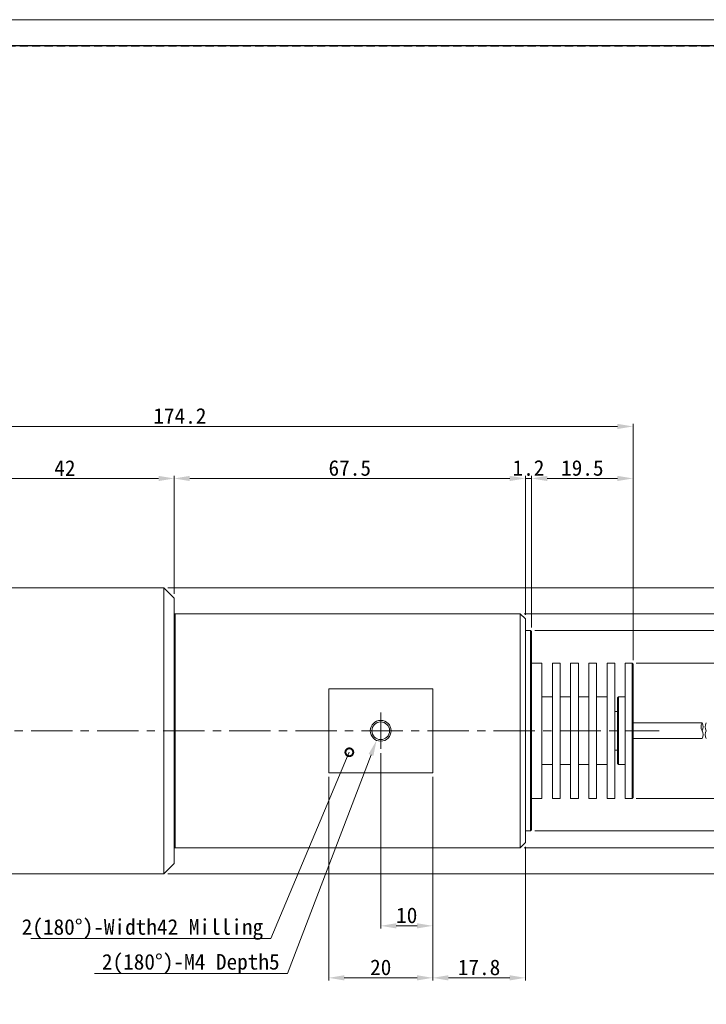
# Model space of a CAD drawing. Header units: millimetres. Extents: x -201 to 202, y 143 to 428.
# Tile 3 of 8: x -63 to 69, y 238 to 428. Entities that reach past the tile are written whole.
import ezdxf
from ezdxf import colors
from ezdxf.entities.mleader import LeaderData, LeaderLine
from ezdxf.math import Vec2, Vec3

# ---------------------------------------------------------------- set-up
doc = ezdxf.new("R2010")
doc.units = ezdxf.units.MM
doc.header["$LTSCALE"] = 0.25
doc.linetypes.add('CENTER', pattern=[50.8, 31.75, -6.35, 6.35, -6.35])
doc.linetypes.add('HIDDEN', pattern=[9.525, 6.35, -3.175])
doc.layers.get('0').update_dxf_attribs({"lineweight": 30})
for name, color, linetype, lineweight in [('12-中線', 7, 'Continuous', 20), ('CENTER', 1, 'CENTER', 9), ('DIMENSION', 6, 'Continuous', 15), ('固定枠', 21, 'Continuous', 13)]:
    doc.layers.add(name, color=color, linetype=linetype, lineweight=lineweight)
doc.layers.add('EMPTY LINE', color=252, linetype='Continuous', lineweight=0, plot=False)
doc.layers.add('FORM', color=7, linetype='Continuous')
doc.styles.add('(TNK)aSS', font='txt', dxfattribs={"width": 0.75, "oblique": 15, "height": 3.5})
doc.styles.add('VS Standard', font='msgothic.ttc', dxfattribs={"height": 3})
doc.dimstyles.new('TMIZO', dxfattribs={"dimscale": 0, "dimtxt": 3.5, "dimasz": 3, "dimexe": 0.5, "dimexo": 0.8, "dimgap": 0.5, "dimtad": 3, "dimtoh": 1, "dimdec": 1, "dimrnd": 0.005, "dimdsep": 46, "dimtxsty": '(TNK)aSS', "dimcen": 0, "dimclrd": 5, "dimclre": 5, "dimclrt": 5, "dimaunit": 1, "dimadec": 0, "dimazin": 2, "dimtfac": 1, "dimtdec": 1, "dimtmove": 0, "dimatfit": 3, "dimfxl": 1, "dimtzin": 0, "dimlwd": -1, "dimlwe": -1, "dimarcsym": 0})

# ---------------------------------------------------------------- blocks, each defined once
blk = doc.blocks.new('*D142')
at = {"layer": 'Defpoints', "color": 0}
for p in [(35.04, 310.31), (35.04, 271.81), (125.07, 271.81)]:
    blk.add_point(p, dxfattribs=at)
at = {"layer": 'DIMENSION', "color": 0}
for p, q in [((35.84, 310.31), (125.57, 310.31)), ((125.07, 307.31), (125.07, 274.81)), ((35.84, 271.81), (125.57, 271.81))]:
    blk.add_line(p, q, dxfattribs=at)
for points in [[(125.57, 307.31), (124.57, 307.31), (125.07, 310.31)], [(124.57, 274.81), (125.57, 274.81), (125.07, 271.81)]]:
    blk.add_solid(points, dxfattribs=at)
at = {"layer": 'DIMENSION', "color": 0, "insert": (122.82, 291.06), "char_height": 3, "attachment_point": 5, "rotation": 90, "style": 'VS Standard'}
blk.add_mtext('φ38.5', dxfattribs=at)
blk = doc.blocks.new('*D143')
at = {"layer": 'Defpoints', "color": 0}
for p in [(54.54, 304.06), (54.54, 278.06), (115.07, 278.06)]:
    blk.add_point(p, dxfattribs=at)
at = {"layer": 'DIMENSION', "color": 0}
for p, q in [((55.34, 304.06), (115.57, 304.06)), ((115.07, 301.06), (115.07, 281.06)), ((55.34, 278.06), (115.57, 278.06))]:
    blk.add_line(p, q, dxfattribs=at)
for points in [[(115.57, 301.06), (114.57, 301.06), (115.07, 304.06)], [(114.57, 281.06), (115.57, 281.06), (115.07, 278.06)]]:
    blk.add_solid(points, dxfattribs=at)
at = {"layer": 'DIMENSION', "color": 0, "insert": (112.82, 291.06), "char_height": 3, "attachment_point": 5, "rotation": 90, "style": 'VS Standard'}
blk.add_mtext('φ26', dxfattribs=at)
blk = doc.blocks.new('*D144')
at = {"layer": 'Defpoints', "color": 0}
for p in [(34.04, 339.56), (-33.46, 316.56), (34.04, 312.56)]:
    blk.add_point(p, dxfattribs=at)
at = {"layer": 'DIMENSION', "color": 0}
for p, q in [((-33.46, 317.36), (-33.46, 340.06)), ((-30.46, 339.56), (31.04, 339.56)), ((34.04, 313.36), (34.04, 340.06))]:
    blk.add_line(p, q, dxfattribs=at)
for points in [[(-30.46, 340.06), (-30.46, 339.06), (-33.46, 339.56)], [(31.04, 339.06), (31.04, 340.06), (34.04, 339.56)]]:
    blk.add_solid(points, dxfattribs=at)
at = {"layer": 'DIMENSION', "color": 0, "insert": (0.29, 341.56), "char_height": 3, "attachment_point": 5, "style": 'VS Standard'}
blk.add_mtext('67.5', dxfattribs=at)
blk = doc.blocks.new('*D145')
at = {"layer": 'Defpoints', "color": 0}
for p in [(35.24, 339.56), (34.04, 312.56), (35.24, 310.11)]:
    blk.add_point(p, dxfattribs=at)
at = {"layer": 'DIMENSION', "color": 0}
for p, q in [((31.04, 339.56), (28.04, 339.56)), ((34.04, 313.36), (34.04, 340.06)), ((34.04, 339.56), (35.24, 339.56)), ((35.24, 310.91), (35.24, 340.06)), ((38.24, 339.56), (41.24, 339.56))]:
    blk.add_line(p, q, dxfattribs=at)
for points in [[(31.04, 339.06), (31.04, 340.06), (34.04, 339.56)], [(38.24, 340.06), (38.24, 339.06), (35.24, 339.56)]]:
    blk.add_solid(points, dxfattribs=at)
at = {"layer": 'DIMENSION', "color": 0, "insert": (34.64, 341.56), "char_height": 3, "attachment_point": 5, "style": 'VS Standard'}
blk.add_mtext('1.2', dxfattribs=at)
blk = doc.blocks.new('*D146')
at = {"layer": 'Defpoints', "color": 0}
for p in [(54.74, 339.56), (35.24, 310.11), (54.74, 303.86)]:
    blk.add_point(p, dxfattribs=at)
at = {"layer": 'DIMENSION', "color": 0}
for p, q in [((35.24, 310.91), (35.24, 340.06)), ((38.24, 339.56), (51.74, 339.56)), ((54.74, 304.66), (54.74, 340.06))]:
    blk.add_line(p, q, dxfattribs=at)
for points in [[(38.24, 340.06), (38.24, 339.06), (35.24, 339.56)], [(51.74, 339.06), (51.74, 340.06), (54.74, 339.56)]]:
    blk.add_solid(points, dxfattribs=at)
at = {"layer": 'DIMENSION', "color": 0, "insert": (44.99, 341.56), "char_height": 3, "attachment_point": 5, "style": 'VS Standard'}
blk.add_mtext('19.5', dxfattribs=at)
blk = doc.blocks.new('*D147')
at = {"layer": 'Defpoints', "color": 0}
for p in [(54.74, 349.56), (-119.46, 324.06), (54.74, 303.86)]:
    blk.add_point(p, dxfattribs=at)
at = {"layer": 'DIMENSION', "color": 0}
for p, q in [((-119.46, 324.86), (-119.46, 350.06)), ((-116.46, 349.56), (51.74, 349.56)), ((54.74, 304.66), (54.74, 350.06))]:
    blk.add_line(p, q, dxfattribs=at)
for points in [[(-116.46, 350.06), (-116.46, 349.06), (-119.46, 349.56)], [(51.74, 349.06), (51.74, 350.06), (54.74, 349.56)]]:
    blk.add_solid(points, dxfattribs=at)
at = {"layer": 'DIMENSION', "color": 0, "insert": (-32.36, 351.56), "char_height": 3, "attachment_point": 5, "style": 'VS Standard'}
blk.add_mtext('174.2', dxfattribs=at)
blk = doc.blocks.new('*D148')
at = {"layer": 'Defpoints', "color": 0}
for p in [(16.24, 282.98), (34.04, 269.56), (34.04, 243.56)]:
    blk.add_point(p, dxfattribs=at)
at = {"layer": 'DIMENSION', "color": 0}
for p, q in [((16.24, 282.18), (16.24, 243.06)), ((34.04, 268.76), (34.04, 243.06)), ((19.24, 243.56), (31.04, 243.56))]:
    blk.add_line(p, q, dxfattribs=at)
for points in [[(19.24, 244.06), (19.24, 243.06), (16.24, 243.56)], [(31.04, 243.06), (31.04, 244.06), (34.04, 243.56)]]:
    blk.add_solid(points, dxfattribs=at)
at = {"layer": 'DIMENSION', "color": 0, "insert": (25.14, 245.56), "char_height": 3, "attachment_point": 5, "style": 'VS Standard'}
blk.add_mtext('17.8', dxfattribs=at)
blk = doc.blocks.new('*D149')
at = {"layer": 'Defpoints', "color": 0}
for p in [(-3.76, 282.98), (16.24, 282.98), (16.24, 243.56)]:
    blk.add_point(p, dxfattribs=at)
at = {"layer": 'DIMENSION', "color": 0}
for p, q in [((-3.76, 282.18), (-3.76, 243.06)), ((16.24, 282.18), (16.24, 243.06)), ((-0.76, 243.56), (13.24, 243.56))]:
    blk.add_line(p, q, dxfattribs=at)
for points in [[(-0.76, 244.06), (-0.76, 243.06), (-3.76, 243.56)], [(13.24, 243.06), (13.24, 244.06), (16.24, 243.56)]]:
    blk.add_solid(points, dxfattribs=at)
at = {"layer": 'DIMENSION', "color": 0, "insert": (6.24, 245.56), "char_height": 3, "attachment_point": 5, "style": 'VS Standard'}
blk.add_mtext('20', dxfattribs=at)
blk = doc.blocks.new('*D150')
at = {"layer": 'Defpoints', "color": 0}
for p in [(6.24, 287.56), (16.24, 282.98), (16.24, 253.56)]:
    blk.add_point(p, dxfattribs=at)
at = {"layer": 'DIMENSION', "color": 0}
for p, q in [((6.24, 286.76), (6.24, 253.06)), ((16.24, 282.18), (16.24, 253.06)), ((9.24, 253.56), (13.24, 253.56))]:
    blk.add_line(p, q, dxfattribs=at)
for points in [[(9.24, 254.06), (9.24, 253.06), (6.24, 253.56)], [(13.24, 253.06), (13.24, 254.06), (16.24, 253.56)]]:
    blk.add_solid(points, dxfattribs=at)
at = {"layer": 'DIMENSION', "color": 0, "insert": (11.24, 255.56), "char_height": 3, "attachment_point": 5, "style": 'VS Standard'}
blk.add_mtext('10', dxfattribs=at)
blk = doc.blocks.new('_DotSmall')
at = {"color": 0, "linetype": 'ByBlock', "const_width": 0.5}
blk.add_lwpolyline([(-0.0625, 0, 1), (0.0625, 0, 1)], format="xyb", close=True, dxfattribs=at)
blk = doc.blocks.new('*D152')
at = {"layer": 'Defpoints', "color": 0}
for p in [(-33.46, 339.56), (-75.46, 322.56), (-33.46, 316.56)]:
    blk.add_point(p, dxfattribs=at)
at = {"layer": 'DIMENSION', "color": 0}
for p, q in [((-75.46, 323.36), (-75.46, 340.06)), ((-72.46, 339.56), (-36.46, 339.56)), ((-33.46, 317.36), (-33.46, 340.06))]:
    blk.add_line(p, q, dxfattribs=at)
for points in [[(-72.46, 340.06), (-72.46, 339.06), (-75.46, 339.56)], [(-36.46, 339.06), (-36.46, 340.06), (-33.46, 339.56)]]:
    blk.add_solid(points, dxfattribs=at)
at = {"layer": 'DIMENSION', "color": 0, "insert": (-54.46, 341.56), "char_height": 3, "attachment_point": 5, "style": 'VS Standard'}
blk.add_mtext('42', dxfattribs=at)
blk = doc.blocks.new('*D153')
at = {"layer": 'Defpoints', "color": 0}
for p in [(33.04, 313.56), (33.04, 268.56), (135.07, 268.56)]:
    blk.add_point(p, dxfattribs=at)
at = {"layer": 'DIMENSION', "color": 0}
for p, q in [((33.84, 313.56), (135.57, 313.56)), ((135.07, 310.56), (135.07, 271.56)), ((33.84, 268.56), (135.57, 268.56))]:
    blk.add_line(p, q, dxfattribs=at)
for points in [[(135.57, 310.56), (134.57, 310.56), (135.07, 313.56)], [(134.57, 271.56), (135.57, 271.56), (135.07, 268.56)]]:
    blk.add_solid(points, dxfattribs=at)
at = {"layer": 'DIMENSION', "color": 0, "insert": (132.82, 291.06), "char_height": 3, "attachment_point": 5, "rotation": 90, "style": 'VS Standard'}
blk.add_mtext('φ45', dxfattribs=at)
blk = doc.blocks.new('*D154')
at = {"layer": 'Defpoints', "color": 0}
for p in [(-35.46, 318.56), (-35.46, 263.56), (145.07, 263.56)]:
    blk.add_point(p, dxfattribs=at)
at = {"layer": 'DIMENSION', "color": 0}
for p, q in [((-34.66, 318.56), (145.57, 318.56)), ((145.07, 315.56), (145.07, 266.56)), ((-34.66, 263.56), (145.57, 263.56))]:
    blk.add_line(p, q, dxfattribs=at)
for points in [[(145.57, 315.56), (144.57, 315.56), (145.07, 318.56)], [(144.57, 266.56), (145.57, 266.56), (145.07, 263.56)]]:
    blk.add_solid(points, dxfattribs=at)
at = {"layer": 'DIMENSION', "color": 0, "insert": (142.82, 291.06), "char_height": 3, "attachment_point": 5, "rotation": 90, "style": 'VS Standard'}
blk.add_mtext('φ55', dxfattribs=at)

msp = doc.modelspace()

# ---------------------------------------------------------------- linework, layer by layer
at = {"layer": '12-中線'}
for p, q in [((-75.462, 318.559), (-35.462, 318.559)), ((-35.462, 318.559), (-33.462, 316.559)), ((-35.462, 318.559), (-35.462, 263.559)), ((-33.462, 265.559), (-33.462, 316.559)), ((-35.462, 263.559), (-33.462, 265.559)), ((-75.462, 263.559), (-35.462, 263.559))]:
    msp.add_line(p, q, dxfattribs=at)
at = {"layer": '12-中線', "color": 7}
for p, q in [((-33.462, 313.359), (-33.262, 313.559)), ((33.038, 313.559), (-33.262, 313.559)), ((34.038, 312.559), (33.038, 313.559)), ((34.038, 312.559), (34.038, 269.559)), ((34.038, 310.309), (35.038, 310.309)), ((35.038, 310.309), (35.238, 310.109)), ((35.238, 272.009), (35.238, 310.109)), ((35.238, 304.059), (37.238, 304.059)), ((37.238, 278.059), (37.238, 304.059)), ((39.238, 304.059), (40.738, 304.059)), ((39.238, 278.059), (39.238, 304.059)), ((40.738, 278.059), (40.738, 304.059)), ((42.738, 304.059), (44.238, 304.059)), ((42.738, 278.059), (42.738, 304.059)), ((44.238, 278.059), (44.238, 304.059)), ((46.238, 304.059), (47.738, 304.059)), ((46.238, 278.059), (46.238, 304.059)), ((47.738, 278.059), (47.738, 304.059)), ((49.738, 278.059), (49.738, 304.059)), ((49.738, 304.059), (51.238, 304.059)), ((51.238, 278.059), (51.238, 304.059)), ((53.238, 278.059), (53.238, 304.059)), ((53.238, 304.059), (54.538, 304.059)), ((54.538, 304.059), (54.738, 303.859)), ((54.738, 278.259), (54.738, 303.859)), ((37.238, 297.559), (39.238, 297.559)), ((40.738, 297.559), (42.738, 297.559)), ((44.238, 297.559), (46.238, 297.559)), ((49.738, 297.559), (47.738, 297.559)), ((51.738, 297.359), (51.938, 297.559)), ((51.738, 297.359), (51.738, 284.759)), ((51.938, 297.559), (53.238, 297.559)), ((51.238, 294.759), (51.738, 294.759)), ((51.238, 287.359), (51.738, 287.359)), ((37.238, 284.559), (39.238, 284.559)), ((40.738, 284.559), (42.738, 284.559)), ((44.238, 284.559), (46.238, 284.559)), ((49.738, 284.559), (47.738, 284.559)), ((51.738, 284.759), (51.938, 284.559)), ((51.938, 284.559), (53.238, 284.559)), ((54.538, 278.059), (54.738, 278.259)), ((35.238, 278.059), (37.238, 278.059)), ((39.238, 278.059), (40.738, 278.059)), ((42.738, 278.059), (44.238, 278.059)), ((46.238, 278.059), (47.738, 278.059)), ((49.738, 278.059), (51.238, 278.059)), ((53.238, 278.059), (54.538, 278.059)), ((34.038, 271.809), (35.038, 271.809)), ((35.038, 271.809), (35.238, 272.009)), ((34.038, 269.559), (33.038, 268.559)), ((-33.462, 268.759), (-33.262, 268.559)), ((33.038, 268.559), (-33.262, 268.559))]:
    msp.add_line(p, q, dxfattribs=at)
at = {"layer": '12-中線', "color": 0}
for p, q in [((-33.262, 268.559), (-33.262, 313.559)), ((33.038, 313.559), (33.038, 268.559)), ((35.038, 310.309), (35.038, 271.809)), ((54.538, 304.059), (54.538, 278.059)), ((-3.762, 299.137), (-3.762, 282.981)), ((16.238, 299.137), (-3.762, 299.137)), ((16.238, 282.981), (16.238, 299.137)), ((51.938, 297.559), (51.938, 284.559)), ((68.017, 292.559), (54.738, 292.559)), ((54.738, 289.559), (68.017, 289.559)), ((-3.762, 282.981), (16.238, 282.981))]:
    msp.add_line(p, q, dxfattribs=at)
for radius in [2, 1.7]:
    msp.add_circle((6.238, 291.059), radius, dxfattribs=at)
for centre, start, end in [((69.217, 291.809), 147.99462, 212.00538), ((66.817, 291.809), 327.99462, 32.00538), ((70.017, 291.809), 147.99462, 212.00538), ((66.817, 290.309), 327.99462, 32.00538), ((70.017, 290.309), 147.99462, 212.00538)]:
    msp.add_arc(centre, 1.415, start, end, dxfattribs=at)
at = {"layer": 'CENTER', "ltscale": 0.5}
msp.add_line((6.238, 294.559), (6.238, 287.559), dxfattribs=at)
at = {"layer": 'CENTER'}
msp.add_line((-124.462, 291.059), (59.738, 291.059), dxfattribs=at)
at = {"layer": 'EMPTY LINE'}
msp.add_line((201.5, 427.75), (-201.5, 427.75), dxfattribs=at)
at = {"layer": 'FORM', "linetype": 'HIDDEN'}
msp.add_lwpolyline([(-196.5, 422.75), (196.5, 422.75), (196.5, 147.75), (-196.5, 147.75)], close=True, dxfattribs=at)
at = {"layer": 'FORM'}
msp.add_lwpolyline([(-196.5, 422.75), (-196.5, 147.75), (-78.5, 147.75), (-78.5, 159.75), (16.5, 159.75), (16.5, 177.25), (196.5, 177.25), (196.5, 422.75), (-196.5, 422.75)], close=True, dxfattribs=at)
at = {"layer": '固定枠', "lineweight": 13}
msp.add_line((6.238, 294.059), (6.238, 288.059), dxfattribs=at)

# ---------------------------------------------------------------- dimensions: what is measured, and where the dimension line sits
at = {"layer": 'DIMENSION'}
for base, p1, p2, picture, middle in [((54.738, 349.559), (-119.462, 324.059), (54.738, 303.859), '*D147', (-32.362, 351.559)), ((-33.462, 339.559), (-75.462, 322.559), (-33.462, 316.559), '*D152', (-54.462, 341.559)), ((34.038, 339.559), (-33.462, 316.559), (34.038, 312.559), '*D144', (0.288, 341.559)), ((54.738, 339.559), (35.238, 310.109), (54.738, 303.859), '*D146', (44.988, 341.559)), ((16.238, 253.559), (6.238, 287.559), (16.238, 282.981), '*D150', (11.238, 255.559)), ((16.238, 243.559), (-3.762, 282.981), (16.238, 282.981), '*D149', (6.238, 245.559)), ((34.038, 243.559), (16.238, 282.981), (34.038, 269.559), '*D148', (25.138, 245.559))]:
    dim = msp.add_linear_dim(base=base, p1=p1, p2=p2, dimstyle='TMIZO', override={"dimscale": 1, "dimtoh": 0, "dimtxsty": 'VS Standard', "dimclrd": 0, "dimclre": 0, "dimclrt": 0}, dxfattribs=at)
    dim.commit()
    dim.dimension.update_dxf_attribs({"geometry": picture, "text_midpoint": middle})
dim = msp.add_linear_dim(base=(35.238, 339.559), p1=(34.038, 312.559), p2=(35.238, 310.109), dimstyle='TMIZO', override={"dimscale": 1, "dimtoh": 0, "dimtxsty": 'VS Standard', "dimclrd": 0, "dimclre": 0, "dimclrt": 0}, dxfattribs=at)
dim.commit()
dim.dimension.update_dxf_attribs({"geometry": '*D145', "text_midpoint": (34.638, 339.559), "dimtype": 160})
for base, p1, p2, picture, middle in [((145.067, 263.559), (-35.462, 318.559), (-35.462, 263.559), '*D154', (142.822, 291.059)), ((135.067, 268.559), (33.038, 313.559), (33.038, 268.559), '*D153', (132.822, 291.059)), ((125.067, 271.809), (35.038, 310.309), (35.038, 271.809), '*D142', (122.822, 291.059)), ((115.067, 278.059), (54.538, 304.059), (54.538, 278.059), '*D143', (112.822, 291.059))]:
    dim = msp.add_linear_dim(base=base, p1=p1, p2=p2, angle=90, text='φ<>', dimstyle='TMIZO', override={"dimscale": 1, "dimtoh": 0, "dimtxsty": 'VS Standard', "dimclrd": 0, "dimclre": 0, "dimclrt": 0}, dxfattribs=at)
    dim.commit()
    dim.dimension.update_dxf_attribs({"geometry": picture, "text_midpoint": middle})

# ---------------------------------------------------------------- leaders
ml = msp.add_multileader_mtext('Standard', dxfattribs=at)
ml.set_content('2(180°)-Width42 Milling', color=256, style='VS Standard')
ml.set_leader_properties(color=256, linetype='ByLayer', lineweight=-1)
ml.set_arrow_properties(name='DOTSMALL')
ml.build(insert=Vec2(0, 0))
ml.multileader.update_dxf_attribs({"has_dogleg": 0, "text_left_attachment_type": 5, "text_right_attachment_type": 5, "dogleg_length": 0.36, "arrow_head_size": 3})
ctx = ml.context
ctx.base_point, ctx.char_height, ctx.arrow_head_size, ctx.landing_gap_size, ctx.plane_origin, ctx.plane_x_axis, ctx.plane_y_axis = Vec3(-64.332, 251.096), 3, 3, 1.5, Vec3(118.56, 264.655), Vec3(1, 0.0000462), Vec3(-0.0000462, 1)
ctx.left_attachment, ctx.right_attachment, ctx.text_align_type = 5, 5, 2
notes = []
notes.append((ctx, [(0, (1, 1, 0), (-14.495, 251.1), (-1, -0.0000462), 0.36, [(0, [(0.207, 286.925)], 0, [])])]))
ctx.mtext.insert, ctx.mtext.text_direction, ctx.mtext.rotation, ctx.mtext.alignment, ctx.mtext.flow_direction = Vec3(-16.355, 254.851), Vec3(1, 0.0000462), 0.0000462, 3, 5
ml = msp.add_multileader_mtext('Standard', dxfattribs=at)
ml.set_content('2(180°)-M4 Depth5', color=256, style='VS Standard')
ml.set_leader_properties(color=256, linetype='ByLayer', lineweight=-1)
ml.build(insert=Vec2(0, 0))
ml.multileader.update_dxf_attribs({"has_dogleg": 0, "text_left_attachment_type": 5, "text_right_attachment_type": 5, "dogleg_length": 0.36, "arrow_head_size": 3})
ctx = ml.context
ctx.base_point, ctx.char_height, ctx.arrow_head_size, ctx.landing_gap_size, ctx.plane_origin, ctx.plane_x_axis, ctx.plane_y_axis = Vec3(-49.363, 244.391), 3, 3, 1.5, Vec3(123.797, 266.953), Vec3(1, 0.0000462), Vec3(-0.0000462, 1)
ctx.left_attachment, ctx.right_attachment, ctx.text_align_type = 5, 5, 2
notes.append((ctx, [(0, (1, 1, 0), (-11.328, 244.394), (-1, -0.0000462), 0.36, [(0, [(5.444, 289.223)], 0, [])])]))
ctx.mtext.insert, ctx.mtext.text_direction, ctx.mtext.rotation, ctx.mtext.alignment, ctx.mtext.flow_direction = Vec3(-13.188, 248.145), Vec3(1, 0.0000462), 0.0000462, 3, 5
for ctx, leaders in notes:
    for number, flags, end, landing, length, lines in leaders:
        leader = LeaderData()
        leader.index, (leader.has_last_leader_line, leader.has_dogleg_vector, leader.attachment_direction) = number, flags
        leader.last_leader_point, leader.dogleg_vector, leader.dogleg_length = Vec3(end), Vec3(landing), length
        for number, points, colour, breaks in lines:
            line = LeaderLine()
            line.index, line.vertices, line.color, line.breaks = number, Vec3.list(points), colors.encode_raw_color(colour), breaks
            leader.lines.append(line)
        ctx.leaders.append(leader)

doc.saveas('drawing.dxf')
